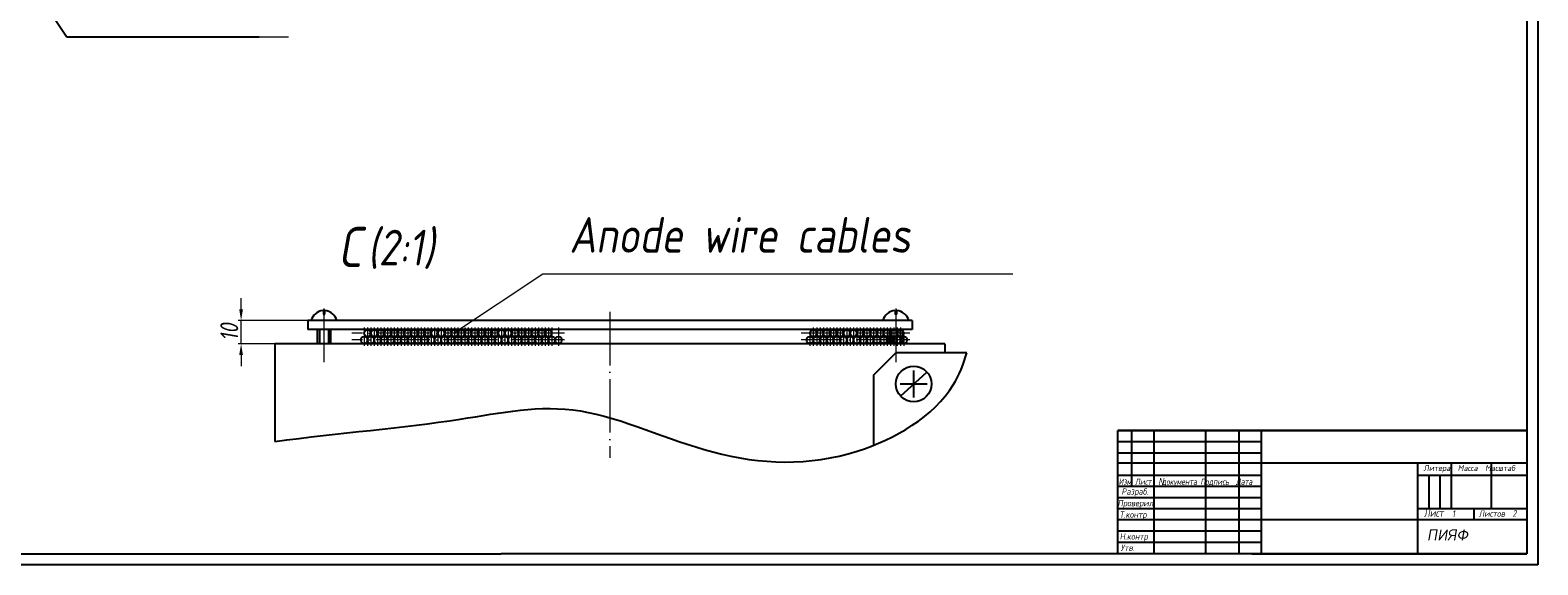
# Model space of a CAD drawing. Header units: millimetres. Extents: x -1577 to 1649, y 8206 to 9287.
# Tile 5 of 14: x -1159 to -484, y 8460 to 8699. Entities that reach past the tile are written whole.
import ezdxf

# ---------------------------------------------------------------- set-up
doc = ezdxf.new("R2010")
doc.units = ezdxf.units.MM
doc.linetypes.add('ACAD_ISO04W100', pattern=[30, 24, -3, 0, -3])
for name, color, linetype in [('1', 3, 'Continuous'), ('3', 3, 'Continuous'), ('Layer4', 2, 'Continuous'), ('Layer6', 6, 'Continuous')]:
    doc.layers.add(name, color=color, linetype=linetype)
doc.layers.add('DIM', color=3, linetype='Continuous', lineweight=15)
doc.layers.add('OSI', color=3, linetype='ACAD_ISO04W100', lineweight=15)
doc.styles.add('ROMANS', font='romans.shx', dxfattribs={"width": 0.8, "oblique": 10})
doc.styles.add('RUS', font='romans.shx', dxfattribs={"width": 0.8, "oblique": 10, "height": 4})

msp = doc.modelspace()

# ---------------------------------------------------------------- linework, layer by layer
at = {"color": 7}
for p, q in [((-483.72, 9175.86), (-483.72, 8459.96)), ((-665.4, 8495.17), (-665.4, 8520.17)), ((-655.4, 8464.96), (-655.4, 8520.17)), ((-632.4, 8465.17), (-632.4, 8520.17)), ((-617.4, 8465.17), (-617.4, 8520.17)), ((-1562.07, 8464.96), (-947.81, 8464.96))]:
    msp.add_line(p, q, dxfattribs=at)
at = {"lineweight": -2, "ltscale": 0.3}
for p, q in [((-1027.52, 8572.22), (-1026.72, 8572.22)), ((-770.72, 8572.22), (-771.52, 8572.22)), ((-1034.4, 8569.39), (-1034.4, 8565.39)), ((-763.84, 8569.39), (-763.84, 8565.39)), ((-768.96, 8535.59), (-757.2, 8546.29))]:
    msp.add_line(p, q, dxfattribs=at)
for p, q in [((-763.84, 8569.39), (-1034.4, 8569.39)), ((-763.84, 8565.39), (-1034.4, 8565.39)), ((-1030.12, 8565.39), (-1030.12, 8558.99)), ((-1029.12, 8565.39), (-1029.12, 8558.99)), ((-1025.12, 8565.39), (-1025.12, 8558.99)), ((-1024.12, 8565.39), (-1024.12, 8558.99)), ((-774.12, 8565.39), (-774.12, 8558.99)), ((-773.12, 8565.39), (-773.12, 8558.99)), ((-769.12, 8565.39), (-769.12, 8558.99)), ((-768.12, 8565.39), (-768.12, 8558.99)), ((-781.12, 8544.99), (-771.12, 8554.99)), ((-739.4, 8554.99), (-771.12, 8554.99)), ((-781.12, 8544.99), (-781.12, 8513.51)), ((-532.4, 8485.17), (-532.4, 8500.17)), ((-527.4, 8485.17), (-527.4, 8500.17)), ((-672.4, 8485.17), (-672.39, 8485.17)), ((-488.72, 8464.96), (-947.81, 8464.96)), ((-483.72, 8459.96), (-1577.07, 8459.96))]:
    msp.add_line(p, q)
at = {"color": 7, "ltscale": 20}
msp.add_line((-607.4, 8505.72), (-488.72, 8505.72), dxfattribs=at)
at = {"color": 7}
for points in [[(-488.72, 9170.86), (-488.72, 8464.96)], [(-488.72, 8520.17), (-671.74, 8520.17)], [(-671.74, 8520.17), (-488.72, 8520.17)], [(-671.73, 8465.04), (-671.73, 8520.17)], [(-607.4, 8465.17), (-607.4, 8520.17)], [(-537.4, 8465.17), (-537.4, 8505.17)], [(-522.4, 8485.17), (-522.4, 8505.17)], [(-504.4, 8485.17), (-504.4, 8505.17)], [(-671.72, 8500.17), (-607.4, 8500.17)], [(-537.4, 8500.17), (-488.72, 8500.17)], [(-671.76, 8495.17), (-607.4, 8495.17)], [(-537.4, 8485.17), (-488.72, 8485.17)], [(-512.4, 8485.17), (-512.4, 8480.17)], [(-606.61, 8480.29), (-488.72, 8480.29)], [(-611.75, 8464.96), (-488.72, 8464.96)]]:
    msp.add_lwpolyline(points, dxfattribs=at)
at = {"lineweight": -2, "ltscale": 0.3}
for centre, radius in [((-1007.62, 8563.69), 1.5), ((-1004.62, 8563.69), 1.5), ((-1001.62, 8563.69), 1.5), ((-998.62, 8563.69), 1.5), ((-995.62, 8563.69), 1.5), ((-992.62, 8563.69), 1.5), ((-989.62, 8563.69), 1.5), ((-986.62, 8563.69), 1.5), ((-983.62, 8563.69), 1.5), ((-980.62, 8563.69), 1.5), ((-977.62, 8563.69), 1.5), ((-974.62, 8563.69), 1.5), ((-971.62, 8563.69), 1.5), ((-968.62, 8563.69), 1.5), ((-965.62, 8563.69), 1.5), ((-962.62, 8563.69), 1.5), ((-959.62, 8563.69), 1.5), ((-956.62, 8563.69), 1.5), ((-953.62, 8563.69), 1.5), ((-950.62, 8563.69), 1.5), ((-947.62, 8563.69), 1.5), ((-944.62, 8563.69), 1.5), ((-941.62, 8563.69), 1.5), ((-938.62, 8563.69), 1.5), ((-935.62, 8563.69), 1.5), ((-932.62, 8563.69), 1.5), ((-929.62, 8563.69), 1.5), ((-926.62, 8563.69), 1.5), ((-808.05, 8563.69), 1.5), ((-805.05, 8563.69), 1.5), ((-802.05, 8563.69), 1.5), ((-799.05, 8563.69), 1.5), ((-796.05, 8563.69), 1.5), ((-793.05, 8563.69), 1.5), ((-790.05, 8563.69), 1.5), ((-787.05, 8563.69), 1.5), ((-784.05, 8563.69), 1.5), ((-781.05, 8563.69), 1.5), ((-778.05, 8563.69), 1.5), ((-775.05, 8563.69), 1.5), ((-772.05, 8563.69), 1.5), ((-769.05, 8563.69), 1.5), ((-1009.12, 8560.69), 1.5), ((-1006.12, 8560.69), 1.5), ((-1003.12, 8560.69), 1.5), ((-1000.12, 8560.69), 1.5), ((-997.12, 8560.69), 1.5), ((-994.12, 8560.69), 1.5), ((-991.12, 8560.69), 1.5), ((-988.12, 8560.69), 1.5), ((-985.12, 8560.69), 1.5), ((-982.12, 8560.69), 1.5), ((-979.12, 8560.69), 1.5), ((-976.12, 8560.69), 1.5), ((-973.12, 8560.69), 1.5), ((-970.12, 8560.69), 1.5), ((-967.12, 8560.69), 1.5), ((-967.12, 8560.69), 1.5), ((-964.12, 8560.69), 1.5), ((-961.12, 8560.69), 1.5), ((-958.12, 8560.69), 1.5), ((-955.12, 8560.69), 1.5), ((-952.12, 8560.69), 1.5), ((-949.12, 8560.69), 1.5), ((-946.12, 8560.69), 1.5), ((-943.12, 8560.69), 1.5), ((-940.12, 8560.69), 1.5), ((-937.12, 8560.69), 1.5), ((-934.12, 8560.69), 1.5), ((-931.12, 8560.69), 1.5), ((-928.12, 8560.69), 1.5), ((-925.12, 8560.69), 1.5), ((-922.12, 8560.69), 1.5), ((-809.55, 8560.69), 1.5), ((-809.55, 8560.69), 1.5), ((-806.55, 8560.69), 1.5), ((-803.55, 8560.69), 1.5), ((-800.55, 8560.69), 1.5), ((-797.55, 8560.69), 1.5), ((-794.55, 8560.69), 1.5), ((-791.55, 8560.69), 1.5), ((-788.55, 8560.69), 1.5), ((-785.55, 8560.69), 1.5), ((-782.55, 8560.69), 1.5), ((-779.55, 8560.69), 1.5), ((-776.55, 8560.69), 1.5), ((-773.55, 8560.69), 1.5), ((-770.55, 8560.69), 1.5), ((-767.55, 8560.69), 1.5), ((-763.12, 8540.99), 8)]:
    msp.add_circle(centre, radius, dxfattribs=at)
for centre, start, end in [((-1027.12, 8567.85), 93.82255, 165.1945), ((-1027.12, 8567.85), 14.8055, 86.17745), ((-771.12, 8567.85), 93.82255, 165.1945), ((-771.12, 8567.85), 14.8055, 86.17745)]:
    msp.add_arc(centre, 6, start, end, dxfattribs=at)
msp.add_open_spline([(-1049.12, 8515.21), (-1020.11, 8519.14), (-970.42, 8522.91), (-913.74, 8535.7), (-851.76, 8505.46), (-792.97, 8503.53), (-748.8, 8529.61), (-740.73, 8549.87), (-739.4, 8554.99)], degree=3, knots=[5.443627, 5.443627, 5.443627, 5.443627, 47.218978, 77.96004, 109.054892, 142.07443, 168.205155, 176.374355, 176.374355, 176.374355, 176.374355])
at = {"layer": '1'}
msp.add_line((-1142.33, 8696.49), (-1056.07, 8696.49), dxfattribs=at)
at = {"layer": '1', "color": 3}
for p, q in [((-671.72, 8515.17), (-607.4, 8515.17)), ((-671.74, 8510.17), (-607.4, 8510.17)), ((-671.72, 8505.72), (-606.61, 8505.72)), ((-671.76, 8490.17), (-607.4, 8490.17)), ((-671.68, 8485.17), (-607.4, 8485.17)), ((-671.73, 8480.29), (-606.61, 8480.29)), ((-671.76, 8470.17), (-607.4, 8470.17)), ((-671.73, 8475.17), (-607.4, 8475.17))]:
    msp.add_line(p, q, dxfattribs=at)
at = {"layer": 'DIM', "lineweight": -2, "ltscale": 0.3}
msp.add_line((-1142.33, 8696.49), (-1202.81, 8788.31), dxfattribs=at)
at = {"layer": 'DIM'}
for p, q in [((-1056.07, 8696.49), (-1043.04, 8696.49)), ((-968.66, 8563.98), (-929.09, 8590.29)), ((-929.09, 8590.29), (-718.67, 8590.29)), ((-1064.21, 8574.39), (-1064.21, 8579.39)), ((-1034.4, 8569.39), (-1065.46, 8569.39)), ((-1064.21, 8558.99), (-1064.21, 8569.39)), ((-1049.12, 8558.99), (-1065.46, 8558.99)), ((-1064.21, 8553.99), (-1064.21, 8548.99))]:
    msp.add_line(p, q, dxfattribs=at)
for points in [[(-1065.05, 8574.39), (-1063.38, 8574.39), (-1064.21, 8569.39)], [(-1065.05, 8553.99), (-1063.38, 8553.99), (-1064.21, 8558.99)]]:
    msp.add_solid(points, dxfattribs=at)
at = {"layer": 'Layer4'}
for p, q in [((-763.12, 8534.99), (-763.12, 8546.99)), ((-769.12, 8540.99), (-757.12, 8540.99))]:
    msp.add_line(p, q, dxfattribs=at)
at = {"layer": 'Layer6', "lineweight": -2, "ltscale": 0.3}
for p, q in [((-749.12, 8558.99), (-1049.12, 8558.99)), ((-1049.12, 8558.99), (-1049.12, 8515.21)), ((-749.12, 8558.99), (-749.12, 8554.99))]:
    msp.add_line(p, q, dxfattribs=at)
at = {"layer": 'OSI'}
for p, q in [((-1027.52, 8573.84), (-1027.52, 8572.22)), ((-1027.12, 8574.75), (-1027.12, 8550.28)), ((-1026.72, 8573.84), (-1026.72, 8572.22)), ((-899.12, 8573.28), (-899.12, 8507.84)), ((-771.52, 8573.84), (-771.52, 8572.22)), ((-771.12, 8574.75), (-771.12, 8550.28)), ((-770.72, 8573.84), (-770.72, 8572.22)), ((-1009.12, 8566.32), (-1009.12, 8558.01)), ((-1007.62, 8566.32), (-1007.62, 8558.01)), ((-1006.12, 8566.32), (-1006.12, 8558.01)), ((-1004.62, 8566.32), (-1004.62, 8558.01)), ((-1003.12, 8566.32), (-1003.12, 8558.01)), ((-1001.62, 8566.32), (-1001.62, 8558.01)), ((-1000.12, 8566.32), (-1000.12, 8558.01)), ((-998.62, 8566.32), (-998.62, 8558.01)), ((-997.12, 8566.32), (-997.12, 8558.01)), ((-995.62, 8566.32), (-995.62, 8558.01)), ((-994.12, 8566.32), (-994.12, 8558.01)), ((-992.62, 8566.32), (-992.62, 8558.01)), ((-991.12, 8566.32), (-991.12, 8558.01)), ((-989.62, 8566.32), (-989.62, 8558.01)), ((-988.12, 8566.32), (-988.12, 8558.01)), ((-986.62, 8566.32), (-986.62, 8558.01)), ((-985.12, 8566.32), (-985.12, 8558.01)), ((-983.62, 8566.32), (-983.62, 8558.01)), ((-982.12, 8566.32), (-982.12, 8558.01)), ((-980.62, 8566.32), (-980.62, 8558.01)), ((-979.12, 8566.32), (-979.12, 8558.01)), ((-977.62, 8566.32), (-977.62, 8558.01)), ((-976.12, 8566.32), (-976.12, 8558.01)), ((-974.62, 8566.32), (-974.62, 8558.01)), ((-973.12, 8566.32), (-973.12, 8558.01)), ((-971.62, 8566.32), (-971.62, 8558.01)), ((-970.12, 8566.32), (-970.12, 8558.01)), ((-968.62, 8566.32), (-968.62, 8558.01)), ((-967.12, 8566.32), (-967.12, 8558.01)), ((-967.12, 8566.32), (-967.12, 8558.01)), ((-965.62, 8566.32), (-965.62, 8558.01)), ((-964.12, 8566.32), (-964.12, 8558.01)), ((-962.62, 8566.32), (-962.62, 8558.01)), ((-961.12, 8566.32), (-961.12, 8558.01)), ((-959.62, 8566.32), (-959.62, 8558.01)), ((-958.12, 8566.32), (-958.12, 8558.01)), ((-956.62, 8566.32), (-956.62, 8558.01)), ((-955.12, 8566.32), (-955.12, 8558.01)), ((-953.62, 8566.32), (-953.62, 8558.01)), ((-952.12, 8566.32), (-952.12, 8558.01)), ((-950.62, 8566.32), (-950.62, 8558.01)), ((-949.12, 8566.32), (-949.12, 8558.01)), ((-947.62, 8566.32), (-947.62, 8558.01)), ((-946.12, 8566.32), (-946.12, 8558.01)), ((-944.62, 8566.32), (-944.62, 8558.01)), ((-943.12, 8566.32), (-943.12, 8558.01)), ((-941.62, 8566.32), (-941.62, 8558.01)), ((-940.12, 8566.32), (-940.12, 8558.01)), ((-938.62, 8566.32), (-938.62, 8558.01)), ((-937.12, 8566.32), (-937.12, 8558.01)), ((-935.62, 8566.32), (-935.62, 8558.01)), ((-934.12, 8566.32), (-934.12, 8558.01)), ((-932.62, 8566.32), (-932.62, 8558.01)), ((-931.12, 8566.32), (-931.12, 8558.01)), ((-929.62, 8566.32), (-929.62, 8558.01)), ((-928.12, 8566.32), (-928.12, 8558.01)), ((-926.62, 8566.32), (-926.62, 8558.01)), ((-925.12, 8566.32), (-925.12, 8558.01)), ((-922.12, 8566.32), (-922.12, 8558.01)), ((-808.05, 8566.32), (-808.05, 8558.01)), ((-806.55, 8566.32), (-806.55, 8558.01)), ((-805.05, 8566.32), (-805.05, 8558.01)), ((-803.55, 8566.32), (-803.55, 8558.01)), ((-802.05, 8566.32), (-802.05, 8558.01)), ((-800.55, 8566.32), (-800.55, 8558.01)), ((-799.05, 8566.32), (-799.05, 8558.01)), ((-797.55, 8566.32), (-797.55, 8558.01)), ((-796.05, 8566.32), (-796.05, 8558.01)), ((-794.55, 8566.32), (-794.55, 8558.01)), ((-793.05, 8566.32), (-793.05, 8558.01)), ((-791.55, 8566.32), (-791.55, 8558.01)), ((-790.05, 8566.32), (-790.05, 8558.01)), ((-788.55, 8566.32), (-788.55, 8558.01)), ((-787.05, 8566.32), (-787.05, 8558.01)), ((-785.55, 8566.32), (-785.55, 8558.01)), ((-784.05, 8566.32), (-784.05, 8558.01)), ((-782.55, 8566.32), (-782.55, 8558.01)), ((-781.05, 8566.32), (-781.05, 8558.01)), ((-779.55, 8566.32), (-779.55, 8558.01)), ((-778.05, 8566.32), (-778.05, 8558.01)), ((-776.55, 8566.32), (-776.55, 8558.01)), ((-775.05, 8566.32), (-775.05, 8558.01)), ((-773.55, 8566.32), (-773.55, 8558.01)), ((-772.05, 8566.32), (-772.05, 8558.01)), ((-770.55, 8566.32), (-770.55, 8558.01)), ((-769.05, 8566.32), (-769.05, 8558.01)), ((-919.49, 8563.69), (-1014.57, 8563.69)), ((-919.49, 8560.69), (-1014.57, 8560.69)), ((-764.88, 8563.69), (-813.55, 8563.69)), ((-764.88, 8560.69), (-813.55, 8560.69)), ((-809.55, 8562.92), (-809.55, 8558.01)), ((-809.55, 8562.92), (-809.55, 8558.01)), ((-767.55, 8563.02), (-767.55, 8558.01))]:
    msp.add_line(p, q, dxfattribs=at)

# ---------------------------------------------------------------- texts
at = {"color": 3, "style": 'ROMANS', "oblique": 10}
for s, height, width, p in [('Литера  Масса  Масштаб', 2.6268, 0.8, (-534.9, 8502.02)), ('Изм Лист   документа Подпись  Дата', 2.8, 0.7, (-671.37, 8495.8)), ('Проверил', 2.8, 0.8, (-671.83, 8486.22)), ('Т.контр', 2.8, 0.8, (-670.98, 8481.07)), ('Лист', 3.5, 0.8, (-534.73, 8481.51)), ('Листов', 2.8, 0.8, (-510.16, 8481.51)), ('Н.контр', 2.8, 0.8, (-670.88, 8471.28)), ('Утв.', 2.8, 0.8, (-670.46, 8466.22))]:
    msp.add_text(s, height=height, dxfattribs=dict(at, width=width)).set_placement(p)
at = {"color": 3, "oblique": 10, "width": 0.7}
msp.add_text('N', height=3, dxfattribs=at).set_placement((-653.58, 8495.8))
at = {"color": 3, "lineweight": -2, "ltscale": 0.3, "insert": (-1015.56, 8602.35), "char_height": 18, "attachment_point": 5, "style": 'ROMANS'}
msp.add_mtext('C', dxfattribs=at)
at = {"color": 3, "style": 'RUS', "oblique": 10, "width": 0.7}
for tag, p in [('1', (-522.11, 8481.34)), ('2', (-495.06, 8481.49))]:
    msp.add_attdef(tag, p, '1', height=3, dxfattribs=at)
at = {"layer": '1', "style": 'ROMANS', "oblique": 10, "width": 0.8}
for s, p in [('(2:1)', (-1007.61, 8594.07)), ('Anode wire cables', (-917.27, 8599.77))]:
    msp.add_text(s, height=16, dxfattribs=at).set_placement(p)
at = {"layer": '1', "style": 'ROMANS', "oblique": 10}
msp.add_text('  ПИЯФ', height=5, dxfattribs=at).set_placement((-540.04, 8470.85))
at = {"layer": '3', "color": 3, "style": 'ROMANS', "oblique": 10, "width": 0.8}
msp.add_text('Разраб.', height=2.8, dxfattribs=at).set_placement((-670.11, 8491.38))
at = {"layer": 'DIM', "insert": (-1069.49, 8564.19), "char_height": 8, "attachment_point": 5, "rotation": 90, "style": 'ROMANS'}
msp.add_mtext('10', dxfattribs=at)

doc.saveas('drawing.dxf')
